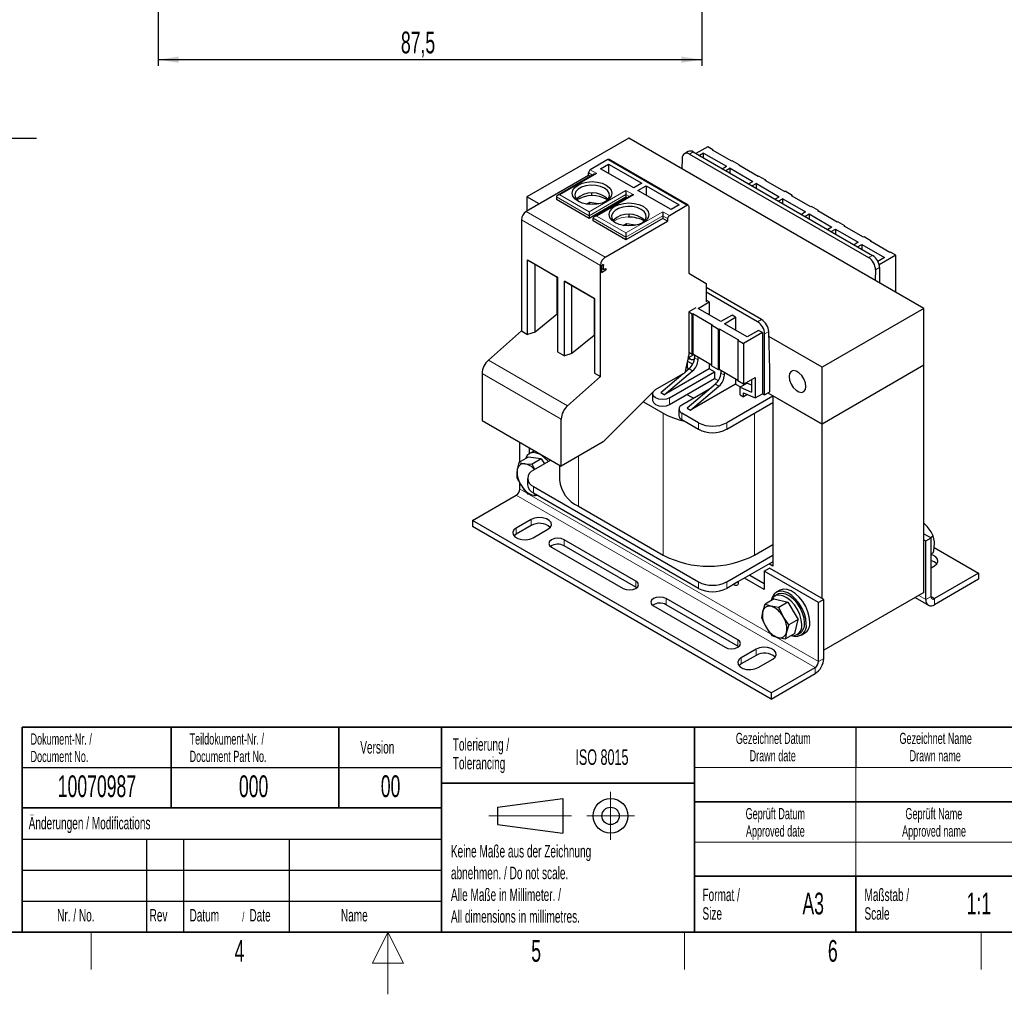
# Model space of a CAD drawing. Header units: millimetres. Extents: x 5 to 418, y 2 to 292.
# Tile 3 of 5: x 158 to 316, y 2 to 159. Entities that reach past the tile are written whole.
import ezdxf

# ---------------------------------------------------------------- set-up
doc = ezdxf.new("R2010")
doc.units = ezdxf.units.MM
doc.layers.add('SLD-0', color=7, linetype='Continuous')
doc.styles.add('SLDTEXTSTYLE0', font='TXT', dxfattribs={"width": 0.605})
doc.dimstyles.new('SLDDIMSTYLE0', dxfattribs={"dimtxt": 3.5, "dimasz": 3.302, "dimexe": 0, "dimexo": 0.0625, "dimgap": 0.875, "dimtad": 1, "dimrnd": 1e-09, "dimzin": 12, "dimdsep": 46, "dimtxsty": 'SLDTEXTSTYLE0', "dimsah": 1, "dimcen": 0.09, "dimadec": 0, "dimazin": 3, "dimtfac": 1, "dimtofl": 0, "dimtmove": 0, "dimatfit": 3, "dimfxl": 1, "dimfrac": 2, "dimtolj": 1, "dimtzin": 12, "dimarcsym": 0})

# ---------------------------------------------------------------- blocks, each defined once
blk = doc.blocks.new('SW_NOTE_0_4')
at = {"layer": 'SLD-0', "color": 0, "char_height": 1.8, "attachment_point": 2, "style": 'SLDTEXTSTYLE0'}
for s, insert in [('Gezeichnet Name', (9.7, 2.32)), ('Drawn name', (9.62, -0.48))]:
    blk.add_mtext(s, dxfattribs=dict(at, insert=insert))
blk = doc.blocks.new('SW_NOTE_0_5')
at = {"layer": 'SLD-0', "color": 0, "char_height": 1.8, "attachment_point": 2, "style": 'SLDTEXTSTYLE0'}
for s, insert in [('Gezeichnet Datum', (10.04, 2.32)), ('Drawn date', (9.95, -0.48))]:
    blk.add_mtext(s, dxfattribs=dict(at, insert=insert))
blk = doc.blocks.new('SW_NOTE_0_6')
at = {"layer": 'SLD-0', "color": 0, "char_height": 2, "attachment_point": 1, "style": 'SLDTEXTSTYLE0'}
for s, insert in [('Maßstab /', (0, 2.58)), ('Scale', (0, -0.42))]:
    blk.add_mtext(s, dxfattribs=dict(at, insert=insert))
blk = doc.blocks.new('SW_NOTE_0_7')
at = {"layer": 'SLD-0', "color": 0, "char_height": 1.8, "attachment_point": 2, "style": 'SLDTEXTSTYLE0'}
for s, insert in [('Geprüft Datum', (7.96, 2.32)), ('Approved date', (7.97, -0.48))]:
    blk.add_mtext(s, dxfattribs=dict(at, insert=insert))
blk = doc.blocks.new('SW_NOTE_0_8')
at = {"layer": 'SLD-0', "color": 0, "char_height": 2, "attachment_point": 1, "style": 'SLDTEXTSTYLE0'}
for s, insert in [('Format /', (0, 2.58)), ('Size', (0, -0.42))]:
    blk.add_mtext(s, dxfattribs=dict(at, insert=insert))
blk = doc.blocks.new('SW_NOTE_0_9')
at = {"layer": 'SLD-0', "color": 0, "char_height": 2, "attachment_point": 1, "style": 'SLDTEXTSTYLE0'}
for s, insert in [('Keine Maße aus der Zeichnung', (0, 2.58)), ('abnehmen. / Do not scale.', (0, -0.92)), ('Alle Maße in Millimeter. /', (0, -4.42)), ('All dimensions in millimetres.', (0, -7.92))]:
    blk.add_mtext(s, dxfattribs=dict(at, insert=insert))
blk = doc.blocks.new('SW_NOTE_0_10')
at = {"layer": 'SLD-0', "color": 0, "char_height": 2, "attachment_point": 1, "style": 'SLDTEXTSTYLE0'}
for s, insert in [('Tolerierung /', (0, 2.58)), ('Tolerancing', (0, -0.42))]:
    blk.add_mtext(s, dxfattribs=dict(at, insert=insert))
blk = doc.blocks.new('SW_NOTE_0_11')
at = {"layer": 'SLD-0', "color": 0, "char_height": 1.8, "attachment_point": 1, "style": 'SLDTEXTSTYLE0'}
for s, insert in [('Dokument-Nr. /', (0, 2.32)), ('Document No.', (0, -0.48))]:
    blk.add_mtext(s, dxfattribs=dict(at, insert=insert))
blk = doc.blocks.new('SW_NOTE_0_12')
at = {"layer": 'SLD-0', "color": 0, "char_height": 1.8, "attachment_point": 1, "style": 'SLDTEXTSTYLE0'}
for s, insert in [('Teildokument-Nr. /', (0, 2.32)), ('Document Part No.', (0, -0.48))]:
    blk.add_mtext(s, dxfattribs=dict(at, insert=insert))
blk = doc.blocks.new('SW_NOTE_0_13')
at = {"layer": 'SLD-0', "color": 0, "attachment_point": 1, "style": 'SLDTEXTSTYLE0'}
for s, insert, char_height in [('Datum', (0, 2.58), 2), ('/', (8.48, 2.08), 1.5), ('Date', (9.64, 2.58), 2)]:
    blk.add_mtext(s, dxfattribs=dict(at, insert=insert, char_height=char_height))
blk = doc.blocks.new('SW_NOTE_0_14')
at = {"layer": 'SLD-0', "color": 0, "char_height": 1.8, "attachment_point": 2, "style": 'SLDTEXTSTYLE0'}
for s, insert in [('Geprüft Name', (7.62, 2.32)), ('Approved name', (7.65, -0.48))]:
    blk.add_mtext(s, dxfattribs=dict(at, insert=insert))
blk = doc.blocks.new('_D_4')
at = {"layer": 'SLD-0'}
for p, q in [((267.51, 226.73), (267.51, 151.46)), ((180.01, 170.71), (180.01, 151.46)), ((180.01, 152.46), (267.51, 152.46))]:
    blk.add_line(p, q, dxfattribs=at)
for points in [[(180.01, 152.46), (183.32, 151.95), (183.32, 152.97)], [(267.51, 152.46), (264.21, 152.97), (264.21, 151.95)]]:
    blk.add_solid(points, dxfattribs=at)
at = {"layer": 'SLD-0', "insert": (219.09, 156.97), "char_height": 3.5, "attachment_point": 1, "style": 'SLDTEXTSTYLE0'}
blk.add_mtext('87,5', dxfattribs=at)
blk = doc.blocks.new('SW_NOTE_0_16')
at = {"layer": 'SLD-0', "color": 0}
blk.add_line((14.32, 0), (0, 0), dxfattribs=at)
at = {"layer": 'SLD-0', "color": 0, "attachment_point": 1, "style": 'SLDTEXTSTYLE0'}
for s, insert, char_height in [('für M4', (0.43, 9.83), 3.5), ('for M4', (1.62, 4.16), 3.175)]:
    blk.add_mtext(s, dxfattribs=dict(at, insert=insert, char_height=char_height))

msp = doc.modelspace()

# ---------------------------------------------------------------- linework, layer by layer
at = {"color": 7, "linetype": 'Continuous', "lineweight": 25}
for p, q in [((255.768, 139.839), (239.363, 130.369)), ((303.285, 112.408), (255.768, 139.839)), ((268.467, 138.452), (266.573, 137.358)), ((269.316, 137.962), (268.467, 138.452)), ((269.316, 137.962), (269.231, 137.913)), ((272.342, 136.117), (269.231, 137.913)), ((269.316, 137.962), (269.316, 137.864)), ((252.402, 136.364), (249.574, 134.731)), ((265.33, 129.036), (252.602, 136.384)), ((264.355, 136.568), (264.306, 134.91)), ((265.348, 137.682), (264.714, 137.316)), ((265.526, 137.244), (294.376, 120.589)), ((266.148, 137.603), (294.998, 120.948)), ((267.817, 137.423), (267.138, 137.031)), ((267.817, 137.423), (271.494, 135.3)), ((267.817, 136.639), (267.817, 137.423)), ((251.214, 134.895), (252.515, 135.646)), ((256.56, 131.809), (251.214, 134.895)), ((252.515, 135.646), (257.861, 132.56)), ((252.515, 135.646), (252.515, 134.144)), ((270.815, 134.909), (271.494, 135.3)), ((272.06, 134.974), (271.381, 134.582)), ((272.06, 134.974), (275.736, 132.851)), ((272.06, 134.19), (272.06, 134.974)), ((272.342, 136.117), (272.427, 136.166)), ((273.559, 135.513), (272.427, 136.166)), ((273.559, 135.513), (273.474, 135.464)), ((276.585, 133.668), (273.474, 135.464)), ((273.559, 135.513), (273.559, 135.415)), ((249.291, 133.817), (239.25, 128.02)), ((250.22, 134.032), (244.28, 130.603)), ((249.291, 133.817), (249.291, 134.241)), ((249.569, 133.656), (249.291, 133.817)), ((276.585, 133.668), (276.67, 133.717)), ((277.801, 133.063), (276.67, 133.717)), ((257.861, 132.56), (256.56, 131.809)), ((257.239, 131.417), (258.54, 132.168)), ((258.54, 132.168), (263.885, 129.082)), ((258.54, 132.168), (258.54, 130.666)), ((275.058, 132.459), (275.736, 132.851)), ((276.302, 132.525), (275.624, 132.133)), ((276.302, 132.525), (279.979, 130.402)), ((276.302, 131.741), (276.302, 132.525)), ((277.801, 133.063), (277.716, 133.014)), ((280.828, 131.218), (277.716, 133.014)), ((277.801, 133.063), (277.801, 132.965)), ((241.341, 129.227), (239.363, 130.369)), ((239.363, 130.369), (239.363, 128.086)), ((244.115, 130.372), (244.115, 129.947)), ((247.375, 129.901), (247.539, 129.995)), ((255.315, 130.339), (249.376, 126.91)), ((249.772, 130.959), (249.772, 130.521)), ((256.16, 130.603), (250.22, 127.174)), ((255.315, 130.764), (255.315, 130.339)), ((255.509, 130.227), (255.315, 130.339)), ((262.584, 128.331), (257.239, 131.417)), ((279.3, 130.01), (279.979, 130.402)), ((280.545, 130.075), (279.866, 129.684)), ((280.545, 130.075), (284.222, 127.953)), ((280.545, 129.292), (280.545, 130.075)), ((280.828, 131.218), (280.913, 131.267)), ((282.044, 130.614), (280.913, 131.267)), ((282.044, 130.614), (281.959, 130.565)), ((285.07, 128.769), (281.959, 130.565)), ((282.044, 130.614), (282.044, 130.516)), ((249.376, 126.91), (244.115, 129.947)), ((248.941, 129.206), (249.471, 129.513)), ((249.471, 129.513), (250.899, 129.294)), ((249.471, 129.142), (249.471, 129.513)), ((250.899, 129.294), (250.927, 129.235)), ((250.899, 129.229), (250.899, 129.294)), ((262.301, 127.384), (265.13, 129.017)), ((263.885, 129.082), (262.584, 128.331)), ((265.413, 128.853), (265.413, 118.075)), ((285.155, 128.818), (285.07, 128.769)), ((286.287, 128.165), (285.155, 128.818)), ((249.376, 127.335), (249.376, 126.91)), ((250.054, 126.518), (250.054, 126.943)), ((261.255, 126.91), (255.315, 123.481)), ((255.796, 127.531), (255.796, 127.093)), ((261.255, 127.335), (261.255, 126.91)), ((262.019, 126.469), (261.255, 126.91)), ((262.019, 126.894), (262.019, 126.469)), ((284.222, 127.953), (283.543, 127.561)), ((284.109, 127.234), (284.787, 127.626)), ((284.787, 127.626), (288.464, 125.503)), ((284.787, 127.626), (284.787, 126.843)), ((286.202, 128.116), (286.287, 128.165)), ((289.313, 126.32), (286.202, 128.116)), ((286.287, 128.067), (286.287, 128.165)), ((238.486, 126.698), (238.486, 108.791)), ((255.315, 123.481), (250.054, 126.518)), ((251.978, 120.673), (262.019, 126.469)), ((253.279, 126.513), (253.279, 126.622)), ((254.88, 125.777), (255.415, 126.085)), ((255.415, 126.085), (256.842, 125.863)), ((255.415, 125.713), (255.415, 126.085)), ((256.842, 125.863), (256.869, 125.807)), ((256.842, 125.863), (256.842, 125.801)), ((288.464, 125.503), (287.786, 125.112)), ((289.398, 126.369), (289.313, 126.32)), ((290.529, 125.716), (289.398, 126.369)), ((290.444, 125.667), (290.529, 125.716)), ((293.556, 123.871), (290.444, 125.667)), ((290.529, 125.618), (290.529, 125.716)), ((255.315, 123.906), (255.315, 123.481)), ((288.351, 124.785), (289.03, 125.177)), ((289.03, 125.177), (292.707, 123.054)), ((289.03, 125.177), (289.03, 124.393)), ((293.64, 123.92), (293.556, 123.871)), ((294.772, 123.267), (293.64, 123.92)), ((292.707, 123.054), (292.028, 122.662)), ((292.594, 122.336), (293.273, 122.728)), ((293.273, 122.728), (296.95, 120.605)), ((293.273, 122.728), (293.273, 121.944)), ((294.687, 123.218), (294.772, 123.267)), ((297.798, 121.421), (294.687, 123.218)), ((294.772, 123.169), (294.772, 123.267)), ((296.95, 120.605), (295.866, 119.979)), ((298.732, 120.981), (296.069, 119.444)), ((297.883, 121.47), (297.798, 121.421)), ((298.732, 120.981), (297.883, 121.47)), ((298.732, 115.037), (298.732, 120.981)), ((239.472, 120.212), (244.289, 117.432)), ((239.472, 108.222), (239.472, 120.212)), ((239.472, 120.212), (240.683, 119.513)), ((240.683, 119.513), (244.256, 117.45)), ((240.683, 108.598), (240.683, 119.513)), ((251.214, 101.443), (251.214, 119.35)), ((251.384, 119.173), (251.384, 118.215)), ((251.723, 118.664), (251.723, 119.35)), ((296.129, 118.989), (296.129, 116.539)), ((244.289, 117.431), (244.256, 117.45)), ((244.256, 111.506), (244.256, 117.45)), ((244.289, 117.432), (244.289, 105.441)), ((251.723, 118.664), (251.384, 118.86)), ((251.384, 118.215), (252.063, 118.607)), ((251.723, 118.664), (252.063, 118.86)), ((252.063, 118.607), (251.843, 118.734)), ((252.063, 118.86), (252.063, 118.607)), ((265.413, 118.075), (268.241, 116.442)), ((295.468, 118.607), (295.419, 116.949)), ((245.411, 116.783), (250.228, 114.003)), ((245.411, 104.793), (245.411, 116.783)), ((246.623, 116.084), (245.411, 116.783)), ((250.196, 114.021), (246.623, 116.084)), ((246.623, 105.169), (246.623, 116.084)), ((268.241, 116.442), (268.241, 113.502)), ((277.122, 110.629), (268.241, 115.756)), ((276.5, 110.269), (268.241, 115.037)), ((250.228, 114.002), (250.196, 114.021)), ((250.196, 114.021), (250.196, 108.077)), ((250.228, 114.003), (250.228, 102.012)), ((266.912, 112.408), (268.722, 113.453)), ((268.722, 113.453), (268.241, 113.731)), ((268.722, 113.453), (268.722, 111.363)), ((244.256, 111.506), (240.683, 108.598)), ((244.256, 111.506), (244.289, 111.511)), ((266.544, 112.523), (265.413, 111.869)), ((265.413, 111.869), (265.413, 105.01)), ((265.413, 111.869), (265.978, 111.543)), ((265.978, 111.543), (266.063, 111.592)), ((265.978, 104.978), (265.978, 111.543)), ((266.063, 111.592), (269.175, 109.796)), ((266.063, 111.592), (266.063, 105.027)), ((270.589, 110.286), (266.912, 112.408)), ((272.399, 111.331), (270.589, 110.286)), ((271.154, 109.959), (272.965, 111.004)), ((272.965, 111.004), (272.399, 111.331)), ((272.965, 111.004), (272.965, 108.914)), ((303.285, 112.408), (286.88, 102.938)), ((303.285, 103.263), (303.285, 112.408)), ((269.175, 109.796), (269.09, 109.747)), ((269.09, 109.747), (270.221, 109.094)), ((269.09, 109.747), (269.09, 103.182)), ((274.831, 107.836), (271.154, 109.959)), ((238.486, 108.791), (233.199, 104.102)), ((238.486, 108.791), (239.472, 108.222)), ((240.683, 108.598), (239.472, 108.222)), ((250.196, 108.077), (246.623, 105.169)), ((250.196, 108.077), (250.228, 108.082)), ((270.221, 109.094), (270.306, 109.143)), ((270.221, 102.529), (270.221, 109.094)), ((270.306, 109.143), (273.417, 107.347)), ((270.306, 109.143), (270.306, 102.578)), ((277.264, 108.522), (274.237, 106.775)), ((276.642, 108.881), (274.831, 107.836)), ((277.264, 108.522), (276.642, 108.881)), ((277.264, 108.522), (277.264, 98.671)), ((277.632, 98.511), (277.632, 108.31)), ((278.48, 102.594), (278.293, 108.692)), ((286.88, 102.938), (278.318, 107.881)), ((273.417, 107.347), (273.332, 107.298)), ((273.332, 107.298), (274.237, 106.775)), ((273.332, 107.298), (273.332, 100.733)), ((274.237, 106.775), (274.237, 100.21)), ((244.289, 105.441), (245.411, 104.793)), ((246.623, 105.169), (245.411, 104.793)), ((265.413, 105.01), (264.806, 102.047)), ((265.978, 104.978), (265.413, 105.304)), ((266.219, 104.937), (265.45, 104.493)), ((266.063, 105.027), (265.978, 104.978)), ((269.09, 103.28), (266.063, 105.027)), ((266.346, 104.864), (266.346, 104.462)), ((265.191, 103.929), (265.215, 103.916)), ((265.215, 103.916), (266.06, 103.428)), ((265.3, 104.461), (265.665, 104.251)), ((266.107, 104.184), (266.301, 104.072)), ((266.912, 104.135), (266.912, 104.537)), ((268.722, 103.492), (268.722, 102.675)), ((270.221, 102.529), (269.09, 103.182)), ((303.285, 103.263), (286.88, 93.792)), ((303.285, 66.682), (303.285, 103.263)), ((232.15, 101.92), (232.15, 94.372)), ((245.927, 96.755), (251.214, 101.443)), ((250.228, 102.012), (251.214, 101.443)), ((264.806, 102.047), (260.039, 99.295)), ((264.535, 101.891), (260.916, 98.821)), ((268.722, 102.675), (261.481, 98.495)), ((261.481, 98.495), (266.039, 102.359)), ((262.33, 98.005), (269.571, 102.185)), ((265.473, 102.686), (264.825, 102.136)), ((265.215, 102.871), (265.498, 102.707)), ((269.571, 102.185), (268.722, 102.675)), ((269.571, 102.185), (269.571, 101.14)), ((270.306, 102.578), (270.221, 102.529)), ((273.332, 100.831), (270.306, 102.578)), ((270.589, 102.414), (270.589, 102.013)), ((271.154, 101.686), (271.154, 102.088)), ((278.48, 99.001), (278.48, 102.594)), ((286.88, 93.792), (286.88, 102.938)), ((262.33, 96.96), (269.562, 101.135)), ((269.716, 100.237), (265.158, 96.372)), ((272.965, 100.226), (265.724, 96.046)), ((265.724, 96.046), (270.281, 99.91)), ((272.965, 101.043), (272.965, 100.226)), ((272.965, 100.226), (273.738, 99.779)), ((274.237, 100.21), (273.332, 100.733)), ((274.803, 100.394), (273.672, 99.741)), ((274.237, 100.21), (276.132, 101.304)), ((274.803, 100.394), (275.51, 100.088)), ((275.51, 100.945), (275.51, 98.945)), ((276.132, 101.304), (276.132, 98.017)), ((260.039, 99.295), (251.667, 90.943)), ((259.598, 98.658), (259.598, 97.613)), ((260.038, 99.294), (260.067, 99.311)), ((261.481, 98.495), (260.916, 98.821)), ((268.778, 99.442), (264.31, 96.862)), ((265.13, 98.576), (265.809, 98.184)), ((278.961, 98.299), (271.522, 94.005)), ((273.672, 98.511), (273.672, 99.741)), ((273.672, 99.741), (275.51, 98.945)), ((273.672, 98.511), (274.237, 98.185)), ((274.237, 98.838), (276.132, 98.017)), ((274.237, 98.185), (274.237, 98.838)), ((274.884, 98.558), (274.237, 98.185)), ((276.132, 98.017), (277.264, 98.671)), ((277.264, 98.671), (277.632, 98.511)), ((277.632, 98.511), (278.48, 99.001)), ((278.169, 98.822), (286.88, 93.792)), ((286.88, 93.792), (278.961, 98.364)), ((278.961, 98.364), (278.961, 70.929)), ((258.131, 97.392), (261.283, 95.572)), ((265.809, 98.184), (266.232, 97.972)), ((271.522, 92.96), (278.961, 97.254)), ((263.841, 96.209), (263.841, 95.164)), ((266.997, 94.005), (264.31, 95.556)), ((265.158, 96.372), (265.724, 96.046)), ((232.15, 94.372), (244.878, 87.024)), ((244.878, 87.024), (244.878, 94.572)), ((264.31, 94.511), (266.997, 92.96)), ((286.88, 65.703), (286.88, 93.792)), ((238.232, 87.699), (238.232, 90.861)), ((251.667, 90.943), (244.878, 87.024)), ((239.759, 89.029), (239.759, 89.98)), ((240.222, 89.296), (239.769, 89.035)), ((239.55, 88.46), (238.078, 87.61)), ((238.078, 87.61), (239.029, 87.419)), ((239.029, 87.419), (240.203, 87.357)), ((241.675, 88.207), (239.55, 88.46)), ((241.675, 88.207), (240.203, 87.357)), ((243.22, 87.982), (240.409, 86.359)), ((241.675, 88.207), (242.215, 87.401)), ((244.604, 87.183), (244.604, 84.824)), ((238.232, 83.336), (238.232, 84.267)), ((239.472, 85.053), (239.472, 84.008)), ((240.409, 83.746), (266.997, 68.398)), ((266.997, 67.353), (240.409, 82.701)), ((230.595, 78.275), (237.666, 82.357)), ((241.118, 82.292), (240.489, 82.325)), ((247.65, 80.579), (261.283, 72.709)), ((278.678, 50.517), (230.595, 78.275)), ((230.595, 78.275), (230.595, 77.295)), ((240.042, 78.438), (237.666, 77.066)), ((278.678, 49.537), (230.595, 77.295)), ((237.666, 76.086), (237.301, 75.793)), ((240.042, 77.458), (237.666, 76.086)), ((240.381, 75.499), (242.757, 76.87)), ((303.285, 76.154), (304.417, 75.5)), ((256.899, 68.51), (245.359, 75.172)), ((303.285, 75.174), (303.568, 75.011)), ((303.568, 75.011), (304.417, 75.5)), ((303.568, 65.539), (303.568, 75.011)), ((304.352, 75.538), (304.786, 75.788)), ((304.417, 66.029), (304.417, 75.5)), ((243.323, 73.997), (254.863, 67.335)), ((256.899, 67.53), (245.359, 74.192)), ((275.991, 72.709), (278.961, 74.423)), ((304.417, 72.891), (304.825, 73.126)), ((304.922, 73.901), (312.053, 69.784)), ((271.522, 68.398), (278.961, 72.692)), ((278.961, 71.647), (273.304, 68.381)), ((277.547, 70.112), (278.395, 70.602)), ((286.315, 65.05), (277.547, 70.112)), ((277.547, 70.112), (277.547, 67.173)), ((278.961, 70.929), (278.339, 71.288)), ((287.163, 65.54), (278.395, 70.602)), ((304.417, 70.666), (304.982, 70.992)), ((312.053, 69.784), (304.982, 65.702)), ((312.053, 69.784), (312.053, 68.804)), ((273.304, 68.381), (271.522, 67.353)), ((273.421, 68.087), (273.421, 68.449)), ((277.547, 67.173), (274.378, 69.002)), ((275.227, 69.491), (277.547, 68.152)), ((312.053, 68.804), (304.982, 64.722)), ((257.044, 67.433), (256.899, 67.53)), ((272.625, 67.99), (272.738, 67.924)), ((280.072, 67.044), (279.507, 66.718)), ((303.285, 66.682), (287.163, 57.375)), ((273.304, 59.04), (261.764, 65.702)), ((279.182, 65.644), (277.709, 64.794)), ((279.182, 65.644), (281.379, 65.106)), ((279.707, 66.371), (279.254, 66.11)), ((281.379, 65.106), (279.906, 64.256)), ((281.379, 65.106), (283.025, 62.323)), ((287.163, 65.54), (286.315, 65.05)), ((286.315, 55.578), (286.315, 65.05)), ((287.163, 56.068), (287.163, 65.54)), ((301.851, 65.854), (303.983, 64.623)), ((259.728, 64.526), (271.268, 57.864)), ((273.304, 58.06), (261.764, 64.722)), ((277.158, 62.55), (277.322, 63.608)), ((277.322, 63.608), (277.709, 64.794)), ((280.618, 62.8), (279.906, 64.256)), ((282.132, 63.832), (282.279, 63.583)), ((281.552, 61.473), (280.618, 62.8)), ((283.025, 62.323), (281.552, 61.473)), ((282.474, 60.079), (283.025, 62.323)), ((281.552, 61.473), (281.165, 60.287)), ((282.474, 60.079), (281.001, 59.229)), ((282.854, 59.875), (283.306, 60.136)), ((283.506, 59.789), (284.072, 60.116)), ((273.449, 57.962), (273.304, 58.06)), ((276.246, 57.538), (273.87, 56.166)), ((276.246, 56.558), (273.87, 55.186)), ((276.585, 54.599), (278.961, 55.97)), ((273.87, 55.186), (273.505, 54.893)), ((278.678, 50.517), (285.749, 54.599)), ((278.678, 49.537), (285.749, 53.619)), ((278.678, 50.517), (278.678, 49.537))]:
    msp.add_line(p, q, dxfattribs=at)
at = {"color": 7, "linetype": 'Continuous', "lineweight": 18}
for p, q in [((265.13, 129.017), (252.402, 136.364)), ((266.148, 137.603), (265.526, 137.244)), ((249.574, 134.731), (250.62, 134.127)), ((250.62, 134.127), (244.68, 130.698)), ((249.291, 134.241), (249.937, 133.868)), ((244.115, 130.372), (249.376, 127.335)), ((244.68, 130.698), (249.376, 127.988)), ((249.376, 127.988), (255.315, 131.417)), ((249.376, 127.335), (255.315, 130.764)), ((256.56, 130.698), (250.62, 127.269)), ((255.315, 131.417), (256.56, 130.698)), ((255.315, 130.764), (255.877, 130.439)), ((239.25, 128.02), (251.978, 120.673)), ((250.054, 126.943), (255.315, 123.906)), ((250.62, 127.269), (255.315, 124.559)), ((255.315, 124.559), (261.255, 127.988)), ((255.315, 123.906), (261.255, 127.335)), ((261.255, 127.988), (262.301, 127.384)), ((261.255, 127.335), (262.019, 126.894)), ((238.486, 126.698), (251.214, 119.35)), ((294.998, 120.948), (294.376, 120.589)), ((251.553, 119.448), (251.723, 119.35)), ((296.129, 118.989), (295.468, 118.607)), ((276.5, 110.269), (277.122, 110.629)), ((277.632, 108.31), (278.293, 108.692)), ((233.199, 104.102), (245.927, 96.755)), ((265.215, 102.871), (265.215, 103.916)), ((266.346, 104.462), (266.912, 104.135)), ((232.15, 101.92), (244.878, 94.572)), ((266.039, 102.359), (265.473, 102.686)), ((270.589, 102.013), (271.154, 101.686)), ((269.571, 101.14), (270.199, 100.777)), ((270.281, 99.91), (269.716, 100.237)), ((262.33, 96.96), (262.33, 98.005)), ((261.283, 95.572), (261.283, 72.709)), ((264.31, 94.511), (264.31, 95.556)), ((275.991, 95.539), (275.991, 72.709)), ((266.997, 94.005), (266.997, 92.96)), ((271.522, 94.005), (271.522, 92.96)), ((247.65, 88.624), (247.65, 80.579)), ((239.424, 82.648), (238.232, 83.336)), ((278.592, 60.036), (239.737, 82.467)), ((240.409, 82.701), (240.409, 83.746)), ((285.749, 54.599), (237.666, 82.357)), ((240.042, 78.438), (240.042, 77.458)), ((237.666, 77.066), (237.666, 76.086)), ((245.359, 75.172), (245.359, 74.192)), ((256.899, 68.51), (256.899, 67.53)), ((266.997, 68.398), (266.997, 67.353)), ((271.522, 67.353), (271.522, 68.398)), ((272.738, 68.055), (272.738, 67.924)), ((261.764, 65.702), (261.764, 64.722)), ((302.437, 66.192), (303.568, 65.539)), ((303.568, 65.539), (304.417, 66.029)), ((304.417, 66.028), (304.982, 65.702)), ((304.982, 65.702), (304.982, 64.722)), ((273.304, 59.04), (273.304, 58.06)), ((286.315, 55.578), (279.489, 59.519)), ((276.246, 57.538), (276.246, 56.558)), ((273.87, 56.166), (273.87, 55.186)), ((286.315, 55.578), (287.163, 56.068)), ((285.749, 53.619), (285.749, 54.599))]:
    msp.add_line(p, q, dxfattribs=at)
at = {"color": 7, "linetype": 'Continuous', "lineweight": 25, "flags": 128}
for points in [[(252.119, 132.282), (252.628, 131.9), (252.947, 131.454), (253.056, 130.976), (252.947, 130.498), (252.628, 130.052), (252.119, 129.67), (251.456, 129.376), (250.685, 129.192), (249.856, 129.129), (249.028, 129.192), (248.256, 129.376), (247.594, 129.67), (247.085, 130.052), (246.765, 130.498), (246.656, 130.976), (246.765, 131.454), (247.085, 131.9), (247.594, 132.282), (248.256, 132.576), (249.028, 132.76), (249.856, 132.823), (250.685, 132.76), (251.456, 132.576), (252.119, 132.282)], [(251.836, 131.792), (251.198, 132.068), (250.452, 132.229), (249.657, 132.262), (248.878, 132.164), (248.178, 131.943), (247.615, 131.618), (247.233, 131.214), (247.064, 130.765), (247.12, 130.306), (247.399, 129.875), (247.744, 129.588)], [(251.969, 129.588), (252.098, 129.681), (252.48, 130.084), (252.649, 130.534), (252.592, 130.993), (252.314, 131.424), (251.836, 131.792)], [(255.315, 131.417), (255.315, 131.347), (255.315, 131.267), (255.315, 131.18), (255.315, 131.09), (255.315, 131), (255.315, 130.913), (255.315, 130.834), (255.315, 130.764)], [(258.059, 128.853), (258.567, 128.471), (258.887, 128.025), (258.996, 127.547), (258.887, 127.069), (258.567, 126.623), (258.059, 126.241), (257.396, 125.947), (256.624, 125.763), (255.796, 125.7), (254.968, 125.763), (254.196, 125.947), (253.533, 126.241), (253.025, 126.623), (252.705, 127.069), (252.596, 127.547), (252.705, 128.025), (253.025, 128.471), (253.533, 128.853), (254.196, 129.147), (254.968, 129.331), (255.796, 129.394), (256.624, 129.331), (257.396, 129.147), (258.059, 128.853)], [(257.776, 128.363), (257.138, 128.639), (256.391, 128.8), (255.596, 128.833), (254.818, 128.735), (254.118, 128.514), (253.555, 128.189), (253.173, 127.785), (253.003, 127.336), (253.06, 126.877), (253.339, 126.446), (253.684, 126.159)], [(249.376, 127.988), (249.376, 127.918), (249.376, 127.838), (249.376, 127.751), (249.376, 127.661), (249.376, 127.571), (249.376, 127.485), (249.376, 127.405), (249.376, 127.335)], [(257.908, 126.159), (258.038, 126.252), (258.42, 126.656), (258.589, 127.105), (258.532, 127.564), (258.254, 127.995), (257.776, 128.363)], [(261.255, 127.988), (261.255, 127.918), (261.255, 127.838), (261.255, 127.751), (261.255, 127.661), (261.255, 127.571), (261.255, 127.485), (261.255, 127.405), (261.255, 127.335)], [(255.315, 124.559), (255.315, 124.489), (255.315, 124.409), (255.315, 124.322), (255.315, 124.232), (255.315, 124.142), (255.315, 124.056), (255.315, 123.976), (255.315, 123.906)], [(251.407, 119.265), (251.442, 119.335), (251.489, 119.396), (251.542, 119.441), (251.597, 119.467), (251.648, 119.469), (251.688, 119.449), (251.714, 119.408), (251.723, 119.35)], [(264.993, 102.961), (265.094, 102.928), (265.215, 102.871)], [(281.563, 101.435), (281.645, 100.851), (281.881, 100.244), (282.242, 99.685), (282.685, 99.243), (283.156, 98.971), (283.6, 98.901), (283.961, 99.043), (284.196, 99.378), (284.278, 99.867), (284.196, 100.451), (283.961, 101.058), (283.6, 101.617), (283.156, 102.059), (282.685, 102.331), (282.242, 102.401), (281.881, 102.259), (281.645, 101.924), (281.563, 101.435)], [(262.33, 98.005), (261.811, 97.805), (261.198, 97.735), (260.586, 97.805), (260.067, 98.005), (259.72, 98.305), (259.598, 98.658), (259.665, 98.922)], [(259.598, 97.613), (259.72, 97.26), (260.067, 96.96), (260.586, 96.76), (261.198, 96.689), (261.811, 96.76), (262.33, 96.96)], [(242.823, 87.752), (242.768, 87.818), (242.172, 88.425), (241.538, 88.875), (240.906, 89.138), (240.315, 89.199), (239.804, 89.054), (239.403, 88.712), (239.15, 88.229)], [(240.676, 89.45), (240.256, 89.315), (240.222, 89.296)], [(238.078, 87.61), (237.914, 86.963), (237.8, 86.335)], [(240.666, 86.507), (240.376, 87.004), (240.203, 87.357)], [(240.489, 82.325), (239.987, 82.406), (239.538, 82.516)], [(242.757, 76.87), (243.139, 77.186), (243.312, 77.557), (243.254, 77.941), (242.972, 78.29), (242.501, 78.562), (241.896, 78.725), (241.232, 78.758), (240.588, 78.659), (240.042, 78.438)], [(237.666, 77.066), (237.283, 76.751), (237.111, 76.379), (237.169, 75.996), (237.451, 75.647), (237.922, 75.375), (238.527, 75.212), (239.191, 75.178), (239.835, 75.278), (240.381, 75.499)], [(304.786, 75.788), (304.424, 76.459), (303.963, 77.108)], [(245.359, 75.172), (244.892, 75.352), (244.341, 75.416), (243.79, 75.352), (243.323, 75.172), (243.011, 74.902), (242.901, 74.584), (243.011, 74.266), (243.323, 73.997)], [(304.982, 74.559), (304.969, 74.842), (304.786, 75.788)], [(304.825, 73.126), (304.877, 73.403), (304.982, 74.559)], [(304.982, 70.992), (305.365, 71.307), (305.537, 71.679), (305.479, 72.063), (305.198, 72.412), (304.726, 72.684), (304.417, 72.786)], [(254.863, 67.335), (255.33, 67.154), (255.881, 67.091), (256.432, 67.154), (256.899, 67.335), (257.211, 67.604), (257.321, 67.922), (257.211, 68.241), (256.899, 68.51)], [(272.738, 67.924), (272.868, 67.874), (273.021, 67.857), (273.174, 67.874), (273.304, 67.924), (273.391, 67.999), (273.421, 68.087)], [(284.335, 61.621), (284.259, 62.418), (284.034, 63.26), (283.673, 64.102), (283.195, 64.898), (282.627, 65.606), (281.998, 66.187), (281.342, 66.609), (280.695, 66.851), (280.092, 66.899), (279.565, 66.75), (279.143, 66.413), (278.849, 65.905), (278.748, 65.569)], [(284.901, 61.947), (284.824, 62.745), (284.6, 63.587), (284.239, 64.429), (283.761, 65.225), (283.192, 65.932), (282.563, 66.513), (281.908, 66.936), (281.261, 67.177), (280.658, 67.225), (280.131, 67.076), (280.072, 67.044)], [(261.764, 65.702), (261.297, 65.882), (260.746, 65.945), (260.195, 65.882), (259.728, 65.702), (259.415, 65.432), (259.306, 65.114), (259.415, 64.796), (259.728, 64.526)], [(283.6, 61.523), (283.52, 62.3), (283.285, 63.121), (282.91, 63.933), (282.418, 64.687), (281.841, 65.334), (281.214, 65.834), (280.577, 66.155), (279.97, 66.278), (279.431, 66.194), (278.995, 65.909), (278.687, 65.441), (278.646, 65.335)], [(284.052, 61.784), (283.972, 62.561), (283.737, 63.382), (283.362, 64.195), (282.87, 64.948), (282.293, 65.595), (281.666, 66.095), (281.029, 66.416), (280.423, 66.539), (279.884, 66.455), (279.707, 66.371)], [(278.696, 64.461), (277.931, 64.702), (277.709, 64.794)], [(279.906, 64.256), (279.866, 64.26), (278.696, 64.461)], [(277.158, 62.55), (277.485, 61.813), (277.87, 61.095)], [(281.165, 60.287), (281.057, 59.743), (281.001, 59.229)], [(271.268, 57.864), (271.735, 57.684), (272.286, 57.621), (272.837, 57.684), (273.304, 57.864), (273.616, 58.134), (273.726, 58.452), (273.616, 58.77), (273.304, 59.04)], [(278.961, 55.97), (279.343, 56.286), (279.516, 56.657), (279.458, 57.041), (279.176, 57.39), (278.705, 57.662), (278.1, 57.825), (277.436, 57.858), (276.792, 57.759), (276.246, 57.538)], [(273.87, 56.166), (273.487, 55.851), (273.315, 55.479), (273.373, 55.096), (273.655, 54.747), (274.126, 54.474), (274.73, 54.312), (275.395, 54.278), (276.039, 54.378), (276.585, 54.599)]]:
    msp.add_lwpolyline(points, dxfattribs=at)
at = {"color": 7, "linetype": 'Continuous', "lineweight": 25}
for centre, radius, start, end in [((252.519, 136.201), 0.201, 65.69322, 125.61963), ((265.679, 136.949), 0.805, 54.38284, 114.30632), ((249.905, 134.214), 0.615, 122.60493, 177.3947), ((249.856, 127.34), 3.69, 46.04619, 133.95382), ((249.865, 125.905), 4.675, 59.3932, 121.60677), ((265.24, 128.881), 0.175, 350.78587, 129.20449), ((240.144, 126.622), 1.66, 122.60527, 177.39473), ((255.793, 123.898), 3.702, 46.14259, 133.28241), ((255.931, 122.406), 4.693, 59.48783, 93.38611), ((262.633, 126.866), 0.615, 122.60493, 177.3947), ((252.872, 119.275), 1.66, 122.60527, 177.39473), ((293.673, 118.877), 2.459, 2.60552, 57.39454), ((253.644, 118.665), 2.317, 164.98595, 167.34615), ((275.175, 108.198), 2.459, 2.60552, 57.39454), ((235.281, 101.759), 3.135, 131.62824, 177.06552), ((263.842, 104.59), 2.507, 310.57159, 357.06682), ((264.408, 104.264), 2.507, 310.57159, 357.06682), ((268.085, 102.141), 2.507, 310.57159, 357.06682), ((268.651, 101.814), 2.507, 310.57159, 357.06682), ((248.009, 94.412), 3.135, 131.62824, 177.06552), ((264.558, 96.209), 0.699, 110.78342, 249.21658), ((267.538, 106.752), 12.811, 240.77607, 257.53829), ((264.642, 95.244), 0.805, 185.69488, 245.62527), ((269.259, 98.372), 4.918, 242.60966, 297.39034), ((269.259, 97.327), 4.918, 242.60966, 297.39034), ((238.903, 86.323), 1.103, 83.44802, 179.35907), ((238.412, 84.649), 2.838, 39.78028, 77.44006), ((244.203, 85.455), 6.463, 172.17443, 182.356), ((241.697, 86.075), 3.906, 176.17124, 215.82356), ((240.905, 85.053), 1.397, 110.78339, 249.21661), ((247.669, 89.828), 10.954, 205.05424, 213.4613), ((241.074, 84.167), 1.609, 185.69489, 245.62531), ((249.764, 85.311), 5.183, 185.38822, 245.93192), ((237.003, 83.392), 1.229, 302.60536, 357.39463), ((241.21, 85.334), 3.093, 209.96226, 256.51874), ((248.011, 90.263), 11.481, 214.33017, 222.43697), ((240.642, 83.431), 1.116, 262.13719, 287.25161), ((241.38, 75.196), 2.628, 48.48945, 120.61131), ((300.039, 73.965), 5.028, 38.69032, 49.77853), ((244.348, 72.377), 2.078, 60.87742, 124.26098), ((268.637, 86.83), 15.922, 242.49142, 297.50859), ((304.037, 70.033), 1.813, 43.71414, 77.89904), ((269.259, 72.765), 4.918, 242.60966, 297.39034), ((269.259, 71.72), 4.918, 242.60966, 297.39034), ((260.753, 62.906), 2.078, 60.87734, 124.26105), ((304.43, 65.399), 0.873, 170.78599, 309.20331), ((304.762, 65.973), 0.349, 170.78577, 309.2035), ((280.863, 63.063), 3.582, 171.2488, 213.32772), ((278.381, 63.435), 1.073, 72.92565, 170.72514), ((277.559, 61.202), 3.452, 27.58509, 70.75367), ((277.625, 60.832), 3.582, 351.2488, 33.32772), ((282.96, 61.722), 1.953, 304.69219, 6.61995), ((280.929, 62.693), 3.452, 207.58507, 250.75368), ((287.247, 66.706), 10.928, 210.89773, 219.41423), ((280.106, 60.46), 1.073, 252.92549, 350.72513), ((282.083, 61.26), 1.539, 262.32831, 9.81891), ((282.656, 61.328), 1.704, 252.09737, 9.87803), ((282.332, 61.57), 1.734, 304.20326, 7.10885), ((281.205, 65.244), 5.98, 246.33046, 256.32642), ((282.14, 69.631), 10.464, 257.02988, 263.75329), ((277.584, 54.296), 2.628, 48.48938, 120.61137), ((284.093, 56.208), 3.074, 302.60547, 357.39451), ((285.087, 55.634), 1.229, 302.60536, 357.39463)]:
    msp.add_arc(centre, radius, start, end, dxfattribs=at)
at = {"color": 7, "linetype": 'Continuous', "lineweight": 18}
msp.add_arc((255.805, 122.446), 4.717, 59.03476, 121.25022, dxfattribs=at)
at = {"color": 7, "linetype": 'Continuous', "lineweight": 25}
for centre, major_axis, ratio, start_param, end_param in [((265.487, 135.914), (-0.757, 1.41), 0.5970868, 5.5165074, 7.0873038), ((250.62, 133.801), (0.566, 0), 0.5773815, 1.5707963, 2.3561132), ((244.68, 130.372), (0.566, 0), 0.5773815, 1.5707963, 3.1415927), ((256.56, 130.372), (0.566, 0), 0.5773815, 1.5707963, 2.3561132), ((250.62, 126.943), (0.566, 0), 0.5773815, 1.5707963, 3.1415927), ((294.336, 119.26), (-0.757, 1.41), 0.5970868, 3.9457111, 5.5165074), ((277.162, 109.345), (-0.84, 1.362), 0.5569762, 3.9108529, 5.4816492), ((266.891, 106.129), (1.203, 1.891), 0.5464135, 2.6414932, 2.8624921), ((266.982, 106.077), (1.372, 1.79), 0.4693278, 2.9003451, 3.7459039)]:
    msp.add_ellipse(centre, major_axis=major_axis, ratio=ratio, start_param=start_param, end_param=end_param, dxfattribs=at)
at = {"layer": 'SLD-0', "lineweight": 35}
for p, q in [((158.117, 45), (225.617, 45)), ((158.117, 45), (158.117, 32)), ((182.117, 45), (182.117, 32)), ((209.117, 45), (209.117, 32)), ((225.617, 45), (225.617, 32)), ((225.617, 45), (266.33, 45)), ((225.617, 45), (225.617, 36)), ((266.33, 12), (266.33, 45)), ((266.33, 45), (266.33, 12)), ((318, 45), (266.33, 45)), ((225.617, 36), (266.33, 36)), ((225.617, 36), (225.617, 12)), ((158.117, 32), (158.117, 12)), ((158.117, 32), (225.617, 32)), ((225.617, 32), (225.617, 12)), ((266.33, 33), (318, 33)), ((266.33, 21), (318, 21)), ((292.33, 21), (292.33, 12)), ((26, 12), (408, 12)), ((158.117, 12), (225.617, 12)), ((225.617, 12), (266.33, 12)), ((266.33, 12), (318, 12))]:
    msp.add_line(p, q, dxfattribs=at)
at = {"layer": 'SLD-0'}
for p, q in [((292.33, 45), (292.33, 38.5)), ((158.117, 38.5), (225.617, 38.5)), ((158.117, 27), (225.617, 27)), ((178.117, 27), (178.117, 12)), ((184.117, 27), (184.117, 12)), ((201.117, 27), (201.117, 12)), ((158.117, 22), (225.617, 22)), ((158.117, 17), (225.617, 17))]:
    msp.add_line(p, q, dxfattribs=at)
at = {"layer": 'SLD-0', "lineweight": 18}
for p, q in [((266.33, 38.5), (318, 38.5)), ((292.33, 38.5), (292.33, 33)), ((252.84, 34.575), (252.84, 26.875)), ((292.33, 33), (292.33, 26.5)), ((233.24, 30.725), (246.54, 30.725)), ((248.99, 30.725), (256.69, 30.725)), ((266.33, 26.5), (318, 26.5)), ((292.33, 26.5), (292.33, 21)), ((169.25, 6), (169.25, 12)), ((217, 12), (214.5, 7)), ((217, 2), (217, 12)), ((219.5, 7), (217, 12)), ((264.75, 6), (264.75, 12)), ((312.5, 6), (312.5, 12)), ((214.5, 7), (219.5, 7))]:
    msp.add_line(p, q, dxfattribs=at)
at = {"layer": 'SLD-0', "lineweight": 25}
for p, q in [((234.64, 32.125), (245.14, 33.525)), ((245.14, 33.525), (245.14, 27.925)), ((158.117, 32), (225.617, 32)), ((234.64, 32.125), (234.64, 29.325)), ((234.64, 29.325), (245.14, 27.925))]:
    msp.add_line(p, q, dxfattribs=at)
for radius in [2.8, 1.4]:
    msp.add_circle((252.84, 30.725), radius, dxfattribs=at)

# ---------------------------------------------------------------- block references
at = {"layer": 'SLD-0'}
for name, p in [('SW_NOTE_0_16', (146.099, 139.789)), ('SW_NOTE_0_11', (159.471, 41.669)), ('SW_NOTE_0_12', (185.072, 41.687)), ('SW_NOTE_0_10', (227.439, 40.639)), ('SW_NOTE_0_5', (268.985, 41.784)), ('SW_NOTE_0_4', (295.468, 41.784)), ('SW_NOTE_0_7', (271.39, 29.665)), ('SW_NOTE_0_14', (297.254, 29.665)), ('SW_NOTE_0_9', (227.14, 23.453)), ('SW_NOTE_0_8', (267.625, 16.433)), ('SW_NOTE_0_6', (293.703, 16.433)), ('SW_NOTE_0_13', (185.063, 13.146))]:
    msp.add_blockref(name, p, dxfattribs=at)

# ---------------------------------------------------------------- texts
at = {"layer": 'SLD-0', "style": 'SLDTEXTSTYLE0'}
for s, insert, char_height, attachment_point in [('Version', (212.545, 42.76), 2, 1), ('ISO 8015', (247.172, 41.434), 2.5, 1), ('10070987', (170.156, 37.243), 3.5, 2), ('000', (195.377, 37.243), 3.5, 2), ('00', (217.424, 37.253), 3.5, 2), ('Änderungen / Modifications', (159.17, 30.562), 2, 1), ('A3', (285.451, 18.361), 3.5, 2), ('1:1', (312.11, 18.361), 3.5, 2), ('Nr. / No.', (163.753, 15.724), 2, 1), ('Rev', (178.635, 15.724), 2, 1), ('Name', (209.428, 15.729), 2, 1), ('4', (193.103, 10.743), 3.5, 2), ('5', (240.853, 10.743), 3.5, 2), ('6', (288.603, 10.743), 3.5, 2)]:
    msp.add_mtext(s, dxfattribs=dict(at, insert=insert, char_height=char_height, attachment_point=attachment_point))

# ---------------------------------------------------------------- dimensions: what is measured, and where the dimension line sits
at = {"layer": 'SLD-0'}
dim = msp.add_linear_dim(base=(267.515, 152.462), p1=(180.015, 170.715), p2=(267.515, 226.727), dimstyle='SLDDIMSTYLE0', dxfattribs=at)
dim.commit()
dim.dimension.update_dxf_attribs({"geometry": '_D_4', "text_midpoint": (223.765, 152.462), "dimtype": 160})

doc.saveas('drawing.dxf')
